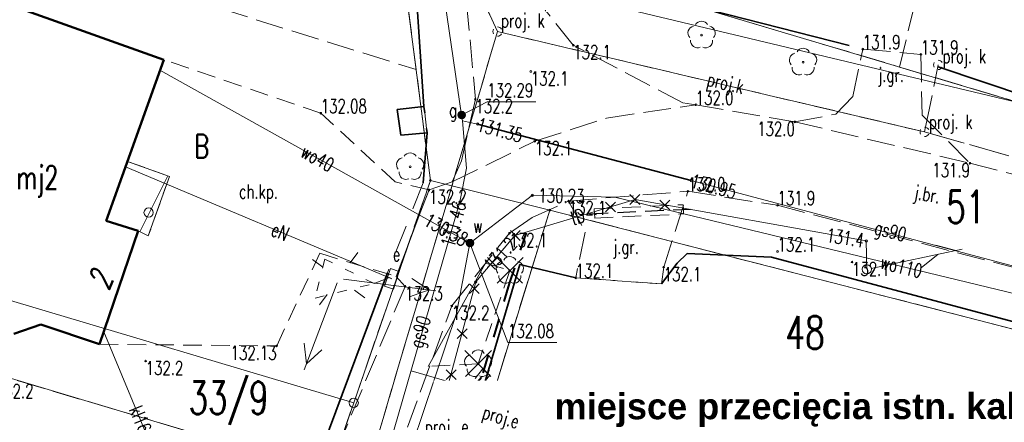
# Model space of a CAD drawing. Header units: metres. Extents: x 7471162 to 7473271, y 5962027 to 5964034.
# Tile 14 of 75: x 7471293 to 7471346, y 5963966 to 5963988. Entities that reach past the tile are written whole.
import ezdxf
from ezdxf.enums import TextEntityAlignment as Align

# ---------------------------------------------------------------- set-up
doc = ezdxf.new("R2010")
doc.units = ezdxf.units.M
doc.header["$MEASUREMENT"] = 0
for name, pattern in [('2', [1.5, 1, -0.5]), ('2_1', [0]), ('2_14', [1, -1]), ('2_KTCR02', [1.5, 1, -0.5]), ('2_KTJZ01', [2, 1.5, -0.5]), ('2_KTOK02', [2.5, 1.5, -1]), ('2_KTOK04', [2.5, 1.5, -1]), ('2_KTOK05_01', [7.5, 7.5]), ('2_PTTL', [1.5, 1, -0.5]), ('3_1', [0]), ('3_EGBB01', [0]), ('3_EGBS10', [0]), ('3_EGBS10G', [0]), ('4_1', [0]), ('4_SUOP03_04', [0]), ('4_SUOP03_14', [0]), ('4_SUPB_P_01', [2.5, 2, -0.5]), ('4_SUPE04', [2, 1, -1]), ('4_SUPE_01', [0]), ('4_SUPE_P_01', [2.5, 2, -0.5]), ('4_SUPG_01', [0]), ('4_SUPG_P_01', [2.5, 2, -0.5]), ('4_SUPK_01', [0]), ('4_SUPK_P_01', [2.5, 2, -0.5]), ('4_SUPT_01', [0]), ('4_SUPW_01', [0]), ('4_SUSM06', [1.25, 0.5, -0.75]), ('4_SUUS_P_13', [0.8, 0.4, -0.4]), ('GDE', [0]), ('GUK', [2, 1.5, -0.5]), ('UXE', [1.5, 1, -0.5])]:
    doc.linetypes.add(name, pattern=pattern)
doc.layers.get('0').update_dxf_attribs({"color": 250, "linetype": 'CONTINUOUS', "lineweight": 100})
for name, color, linetype, lineweight in [('01_wycinka', 1, 'CONTINUOUS', 25), ('a_rura osłonowa', 5, '2', 18), ('Dzialki', 7, 'GDE', 18), ('EADTD_T_0_a', 214, 'CONTINUOUS', 25), ('EGBB_E_T_0', 7, 'CONTINUOUS', 25), ('EGBB_L_0', 34, '3_EGBB01', 50), ('EGBE_L_3', 7, '3_EGBS10', 18), ('EGBE_T_0', 7, 'CONTINUOUS', 18), ('Kontury', 90, 'GUK', 18), ('KTCR_E_T_1', 7, 'CONTINUOUS', 15), ('KTCR_L_1', 7, '2_KTCR02', 18), ('KTJZ_E_T_0', 7, 'CONTINUOUS', 15), ('KTJZ_L_0', 7, '2_KTJZ01', 18), ('KTOK_L_1', 7, '2_1', 18), ('KTOK_L_3', 7, '2_1', 18), ('KTOK_L_4', 7, '2_KTOK05_01', 35), ('Numery_dzialek', 7, 'CONTINUOUS', 18), ('Numery_konturow', 90, 'CONTINUOUS', 13), ('OBOP_T_1', 3, 'CONTINUOUS', 18), ('projek t', 30, 'UXE', 30), ('PTTL_L_4', 7, '2_PTTL', 18), ('Punkty', 7, 'CONTINUOUS', 18), ('RTPW_T_0', 7, 'CONTINUOUS', 15), ('RTPW_T_1', 7, 'CONTINUOUS', 15), ('SUOG_L_0', 52, '4_SUOP03_14', 35), ('SUPE_E_T_3', 1, 'CONTINUOUS', 15), ('SUPE_L_3', 1, '4_SUPE_01', 18), ('SUPG_E_T_2', 7, 'CONTINUOUS', 15), ('SUPG_L_2', 52, '4_SUPG_01', 18), ('SUPK_E_T_1', 34, 'CONTINUOUS', 15), ('SUPK_L_0', 34, '4_SUPK_01', 18), ('SUPK_L_1', 34, '4_SUPK_01', 18), ('SUPP_E_T_2', 1, 'CONTINUOUS', 15), ('SUPP_E_T_3', 52, 'CONTINUOUS', 15), ('SUPP_E_T_4', 34, 'CONTINUOUS', 15), ('SUPP_L_2', 1, '4_SUPE_P_01', 18), ('SUPP_L_3', 52, '4_SUPG_P_01', 18), ('SUPP_L_4', 34, '4_SUPK_P_01', 18), ('SUPS_E_T_2', 1, 'CONTINUOUS', 18), ('SUPS_E_T_4', 34, 'CONTINUOUS', 18), ('SUPS_L_2', 1, '4_SUUS_P_13', 18), ('SUPS_T_4', 34, 'CONTINUOUS', 18), ('SUPT_E_T_0', 30, 'CONTINUOUS', 15), ('SUPT_L_0', 30, '4_SUPT_01', 18), ('SUPW_E_T_0', 5, 'CONTINUOUS', 15), ('SUPW_L_0', 5, '4_SUPW_01', 18), ('SUSM_L_5', 7, '4_SUSM06', 18), ('SUSM_T_0', 7, 'CONTINUOUS', 18), ('SUSM_T_3', 7, 'CONTINUOUS', 18), ('SUTG_T_0', 52, 'CONTINUOUS', 18), ('SUTT_T_0', 30, 'CONTINUOUS', 18), ('SUTW_T_0', 5, 'CONTINUOUS', 18), ('SUUE_E_T_2', 7, 'CONTINUOUS', 15), ('SUUE_T_3', 7, 'CONTINUOUS', 18), ('SUUG_E_T_4', 7, 'CONTINUOUS', 15), ('SUUG_T_5', 7, 'CONTINUOUS', 18), ('SUUW_E_T_5', 7, 'CONTINUOUS', 15), ('SUUW_T_7', 7, 'CONTINUOUS', 18)]:
    doc.layers.add(name, color=color, linetype=linetype, lineweight=lineweight)
doc.layers.add('1300309-opisy', color=7, linetype='CONTINUOUS')
doc.layers.add('do likw', color=1, linetype='CONTINUOUS')
doc.styles.add('Siecioprojekt', font='ariali.ttf', dxfattribs={"height": 2.5})
doc.styles.get("Standard").update_dxf_attribs({"font": 'Simplex.SHX', "width": 0.75})

# ---------------------------------------------------------------- blocks, each defined once
blk = doc.blocks.new('GRO')
at = {"linetype": 'Continuous'}
blk.add_circle((0, 0), 0.045, dxfattribs=at)
blk = doc.blocks.new('GRT')
at = {"linetype": 'Continuous'}
blk.add_circle((0, 0), 0.25, dxfattribs=at)
blk = doc.blocks.new('2_OBOP02_01')
at = {"linetype": 'Continuous'}
blk.add_circle((0, 0), 0.045, dxfattribs=at)
for centre, start, end in [((0, 0.375), 30.1401, 149.8599), ((-0.357, 0.116), 102.1445, 221.86), ((0.357, 0.116), 318.14, 77.8555), ((-0.22, -0.303), 174.1482, 293.8542), ((0.22, -0.303), 246.1458, 5.8518)]:
    blk.add_arc(centre, 0.375, start, end, dxfattribs=at)
blk = doc.blocks.new('2_RTPW01')
at = {"linetype": 'Continuous'}
blk.add_circle((0, 0), 0.045, dxfattribs=at)
blk = doc.blocks.new('2_RTPW02')
at = {"linetype": 'Continuous'}
blk.add_circle((0, 0), 0.045, dxfattribs=at)
blk = doc.blocks.new('3_EGBP12_01')
at = {"linetype": 'Continuous'}
blk.add_circle((0, 0), 0.25, dxfattribs=at)
blk = doc.blocks.new('4_SUUS_P_05')
at = {"linetype": 'Continuous'}
for start, end in [(149.4064, 210.4809), (30.0857, 90.1805), (269.3333, 330.3412)]:
    blk.add_arc((0, 0), 0.25, start, end, dxfattribs=at)
blk = doc.blocks.new('4_SUSM01_01')
at = {"linetype": 'Continuous'}
for p, q in [((-0.742, 0.742), (-1.237, 1.237)), ((0.742, 0.742), (1.237, 1.237)), ((-0.742, -0.742), (-1.237, -1.237)), ((0.742, -0.742), (1.237, -1.237))]:
    blk.add_line(p, q, dxfattribs=at)
blk = doc.blocks.new('4_SUSM04_01')
at = {"linetype": 'Continuous'}
blk.add_circle((0, 0), 0.25, dxfattribs=at)
blk = doc.blocks.new('4_SUPS01_04')
at = {"linetype": 'Continuous'}
blk.add_circle((0, 0), 0.0625, dxfattribs=at)
blk = doc.blocks.new('4_SUPS01_05')
at = {"linetype": 'Continuous'}
blk.add_circle((0, 0), 0.0625, dxfattribs=at)
blk = doc.blocks.new('4_SUPS01_08')
at = {"linetype": 'Continuous'}
blk.add_circle((0, 0), 0.0625, dxfattribs=at)
blk = doc.blocks.new('4_SUUS18_01')
at = {"linetype": 'Continuous'}
for p, q in [((0.5, 0.25), (-0.5, 0.25)), ((-0.5, 0.25), (-0.5, -0.25)), ((0.5, -0.25), (0.5, 0.25)), ((-0.5, -0.25), (0.5, -0.25))]:
    blk.add_line(p, q, dxfattribs=at)
blk = doc.blocks.new('4_SUUS25')
at = {"linetype": 'Continuous'}
for radius in [0.2, 0.175, 0.15, 0.125, 0.1, 0.075, 0.05, 0.025, 0.00715]:
    blk.add_circle((0, 0), radius, dxfattribs=at)

msp = doc.modelspace()

# ---------------------------------------------------------------- linework, layer by layer
at = {"layer": '01_wycinka', "color": 1, "lineweight": 20}
for points in [[(7471320.124, 5963973.416), (7471318.727, 5963974.813)], [(7471318.768, 5963973.408), (7471320.16, 5963974.8)], [(7471318.424, 5963968.406), (7471317.027, 5963969.803)], [(7471317.068, 5963968.398), (7471318.46, 5963969.79)]]:
    msp.add_lwpolyline(points, dxfattribs=at)
at = {"layer": 'a_rura osłonowa'}
for p, q in [((7471323.988, 5963977.406), (7471328.767, 5963977.631)), ((7471328.767, 5963977.631), (7471328.779, 5963977.381)), ((7471323.988, 5963977.406), (7471324, 5963977.156)), ((7471324.012, 5963976.907), (7471324, 5963977.156)), ((7471324.012, 5963976.907), (7471328.791, 5963977.132)), ((7471328.791, 5963977.132), (7471328.779, 5963977.381)), ((7471316.654, 5963967.115), (7471317.979, 5963968.786)), ((7471317.979, 5963968.786), (7471318.175, 5963968.63)), ((7471318.371, 5963968.475), (7471318.175, 5963968.63)), ((7471317.045, 5963966.804), (7471318.371, 5963968.475)), ((7471316.654, 5963967.115), (7471316.85, 5963966.96)), ((7471317.045, 5963966.804), (7471316.85, 5963966.96))]:
    msp.add_line(p, q, dxfattribs=at)
at = {"layer": 'do likw', "lineweight": 30}
for points in [[(7471325.906, 5963977.643), (7471326.436, 5963978.173), (7471326.171, 5963977.908), (7471326.436, 5963977.643), (7471325.906, 5963978.173)], [(7471324.599, 5963977.244), (7471325.129, 5963977.774), (7471324.864, 5963977.509), (7471325.129, 5963977.244), (7471324.599, 5963977.774)], [(7471327.52, 5963977.35), (7471328.051, 5963977.88), (7471327.785, 5963977.615), (7471328.051, 5963977.35), (7471327.52, 5963977.88)], [(7471319.482, 5963975.707), (7471320.012, 5963976.237), (7471319.747, 5963975.972), (7471320.012, 5963975.707), (7471319.482, 5963976.237)], [(7471318.252, 5963974.262), (7471318.782, 5963974.792), (7471318.517, 5963974.527), (7471318.782, 5963974.262), (7471318.252, 5963974.792)], [(7471317.28, 5963972.853), (7471317.81, 5963973.383), (7471317.545, 5963973.118), (7471317.81, 5963972.853), (7471317.28, 5963973.383)], [(7471316.624, 5963970.433), (7471317.154, 5963970.964), (7471316.889, 5963970.699), (7471317.154, 5963970.433), (7471316.624, 5963970.964)], [(7471316.038, 5963968.23), (7471316.568, 5963968.76), (7471316.303, 5963968.495), (7471316.568, 5963968.23), (7471316.038, 5963968.76)], [(7471315.535, 5963966.428), (7471316.065, 5963966.958), (7471315.8, 5963966.693), (7471316.065, 5963966.428), (7471315.535, 5963966.958)]]:
    msp.add_lwpolyline(points, dxfattribs=at)
at = {"layer": 'Dzialki'}
for p, q in [((7471315.18, 5963978.94), (7471313.64, 5963990.96)), ((7471322.83, 5963990.27), (7471357.66, 5963979.88)), ((7471311.06, 5963966.98), (7471315.18, 5963978.94)), ((7471321.6, 5963977.34), (7471315.18, 5963978.94)), ((7471321.6, 5963977.34), (7471303.9, 5963919.93)), ((7471365.93, 5963965.95), (7471321.6, 5963977.34)), ((7471285.329, 5963974.652), (7471311.06, 5963966.98)), ((7471309.75, 5963963.19), (7471283.913, 5963970.891)), ((7471309.75, 5963963.19), (7471311.06, 5963966.98))]:
    msp.add_line(p, q, dxfattribs=at)
at = {"layer": 'EGBB_L_0', "linetype": '3_EGBB01'}
for p, q in [((7471300.85, 5963985.42), (7471292.48, 5963988.41)), ((7471297.76, 5963976.76), (7471300.85, 5963985.42)), ((7471299.48, 5963976.22), (7471297.76, 5963976.76)), ((7471297.4, 5963970.13), (7471299.48, 5963976.22)), ((7471292.8, 5963970.69), (7471294.24, 5963971.2)), ((7471294.24, 5963971.2), (7471297.4, 5963970.13))]:
    msp.add_line(p, q, dxfattribs=at)
at = {"layer": 'EGBE_L_3', "linetype": '3_EGBS10'}
for p, q in [((7471298.902, 5963979.96), (7471297.76, 5963976.76)), ((7471301.16, 5963979.15), (7471298.902, 5963979.96)), ((7471300.02, 5963975.95), (7471301.16, 5963979.15)), ((7471297.76, 5963976.76), (7471299.48, 5963976.22))]:
    msp.add_line(p, q, dxfattribs=at)
at = {"layer": 'EGBE_L_3', "linetype": '3_1'}
for p, q in [((7471299.573, 5963976.174), (7471301.076, 5963979.18)), ((7471300.02, 5963975.95), (7471300.02, 5963975.95))]:
    msp.add_line(p, q, dxfattribs=at)
at = {"layer": 'EGBE_L_3', "linetype": '3_EGBS10G'}
msp.add_line((7471300.02, 5963975.95), (7471299.48, 5963976.22), dxfattribs=at)
at = {"layer": 'Kontury'}
for p, q in [((7471340.39, 5963985.03), (7471344.8, 5964003.09)), ((7471292.459, 5963991.747), (7471314.42, 5963984.89)), ((7471314.42, 5963984.89), (7471313.64, 5963990.96)), ((7471322.83, 5963990.27), (7471340.39, 5963985.03)), ((7471340.39, 5963985.03), (7471357.66, 5963979.88)), ((7471315.18, 5963978.94), (7471314.42, 5963984.89)), ((7471311.06, 5963966.98), (7471315.18, 5963978.94)), ((7471321.6, 5963977.34), (7471303.9, 5963919.93)), ((7471365.93, 5963965.95), (7471321.6, 5963977.34)), ((7471309.75, 5963963.19), (7471283.913, 5963970.891)), ((7471309.75, 5963963.19), (7471311.06, 5963966.98))]:
    msp.add_line(p, q, dxfattribs=at)
at = {"layer": 'KTCR_L_1', "linetype": '2_KTCR02'}
for p, q in [((7471300.85, 5963985.42), (7471298.902, 5963979.96)), ((7471309.293, 5963982.551), (7471300.85, 5963985.42)), ((7471313.288, 5963978.862), (7471309.293, 5963982.551)), ((7471298.902, 5963979.96), (7471301.16, 5963979.15)), ((7471301.16, 5963979.15), (7471300.02, 5963975.95)), ((7471315.11, 5963978.43), (7471313.288, 5963978.862)), ((7471313.34, 5963973.78), (7471315.11, 5963978.43)), ((7471299.48, 5963976.22), (7471297.4, 5963970.13)), ((7471300.02, 5963975.95), (7471299.48, 5963976.22)), ((7471306.921, 5963970.045), (7471309.238, 5963975.02)), ((7471309.238, 5963975.02), (7471313.34, 5963973.78)), ((7471297.4, 5963970.13), (7471306.921, 5963970.045))]:
    msp.add_line(p, q, dxfattribs=at)
at = {"layer": 'KTJZ_L_0', "linetype": '2_KTJZ01'}
for p, q in [((7471322.86, 5963986.2), (7471320.35, 5963989.36)), ((7471317.13, 5963988.48), (7471317.6, 5963983.3)), ((7471328.751, 5963983.098), (7471322.86, 5963986.2)), ((7471337.89, 5963983.44), (7471338.42, 5963985.99)), ((7471338.42, 5963985.99), (7471341.54, 5963985.71)), ((7471341.54, 5963985.71), (7471341.61, 5963982.44)), ((7471336.97, 5963982.5), (7471337.89, 5963983.44)), ((7471317.6, 5963983.3), (7471316.85, 5963979.98)), ((7471324.65, 5963982.29), (7471329.44, 5963983)), ((7471329.44, 5963983), (7471328.751, 5963983.098)), ((7471329.44, 5963983), (7471334.77, 5963982.08)), ((7471320.79, 5963981.04), (7471324.65, 5963982.29)), ((7471334.77, 5963982.08), (7471336.97, 5963982.5)), ((7471341.61, 5963982.44), (7471344.18, 5963979.86)), ((7471334.77, 5963982.08), (7471344.18, 5963979.86)), ((7471316.36, 5963978.86), (7471320.79, 5963981.04)), ((7471316.85, 5963979.98), (7471316.36, 5963978.86)), ((7471344.18, 5963979.86), (7471354.33, 5963977.29)), ((7471316.36, 5963978.86), (7471315.11, 5963978.43)), ((7471313.34, 5963973.78), (7471315.11, 5963978.43)), ((7471322.61, 5963977.83), (7471329.02, 5963978.35)), ((7471327.72, 5963974.28), (7471329.02, 5963978.35)), ((7471329.02, 5963978.35), (7471333.84, 5963977.6)), ((7471320.65, 5963976.94), (7471322.61, 5963977.83)), ((7471322.61, 5963977.83), (7471323.5, 5963976.16)), ((7471333.84, 5963977.6), (7471352.92, 5963972.57)), ((7471319.43, 5963976.1), (7471320.65, 5963976.94)), ((7471316.33, 5963972.19), (7471319.43, 5963976.1)), ((7471323.5, 5963976.16), (7471322.99, 5963973.7)), ((7471327.6, 5963973.38), (7471327.72, 5963974.28)), ((7471313.34, 5963973.78), (7471313.82, 5963973.24)), ((7471322.99, 5963973.7), (7471327.6, 5963973.38)), ((7471313.82, 5963973.24), (7471309.52, 5963962.93)), ((7471312.58, 5963961.92), (7471316.33, 5963972.19))]:
    msp.add_line(p, q, dxfattribs=at)
at = {"layer": 'KTOK_L_1', "linetype": '2_KTOK02'}
for p, q in [((7471314.8, 5963978.81), (7471312.88, 5963973.97)), ((7471327.6, 5963973.38), (7471322.99, 5963973.7))]:
    msp.add_line(p, q, dxfattribs=at)
at = {"layer": 'KTOK_L_3', "linetype": '2_KTOK04'}
msp.add_line((7471314.88, 5963982.56), (7471314.97, 5963981.73), dxfattribs=at)
at = {"layer": 'KTOK_L_4', "linetype": '2_KTOK05_01'}
for p, q in [((7471314.83, 5963982.9), (7471314.31, 5963990.62)), ((7471337.68, 5963986.18), (7471323.102, 5963989.919)), ((7471357.391, 5963980.039), (7471342.47, 5963985.04)), ((7471313.4, 5963982.75), (7471314.83, 5963982.9)), ((7471314.83, 5963982.9), (7471314.88, 5963982.56)), ((7471313.6, 5963981.36), (7471313.4, 5963982.75)), ((7471315.01, 5963981.5), (7471313.6, 5963981.36)), ((7471314.8, 5963978.81), (7471315.01, 5963981.5)), ((7471315.01, 5963981.5), (7471314.97, 5963981.73)), ((7471328.98, 5963975.01), (7471328.45, 5963974.49)), ((7471333.52, 5963974.81), (7471328.98, 5963975.01)), ((7471319.99, 5963974.42), (7471298.73, 5963903.01)), ((7471322.99, 5963973.7), (7471319.99, 5963974.42)), ((7471328.45, 5963974.49), (7471327.6, 5963973.38)), ((7471333.52, 5963974.81), (7471355.46, 5963968.96)), ((7471302.96, 5963947.36), (7471312.88, 5963973.97))]:
    msp.add_line(p, q, dxfattribs=at)
at = {"layer": 'projek t', "linetype": '2'}
msp.add_lwpolyline([(7471323.732, 5963977.147), (7471329.162, 5963977.398)], dxfattribs=at)
at = {"layer": 'PTTL_L_4', "linetype": '2_14'}
msp.add_line((7471315.06, 5963968.94), (7471318.15, 5963974.49), dxfattribs=at)
at = {"layer": 'PTTL_L_4', "linetype": '2_PTTL'}
for p, q in [((7471318.15, 5963974.49), (7471319.45, 5963974.09)), ((7471319.45, 5963974.09), (7471317.75, 5963969.08)), ((7471317.75, 5963969.08), (7471315.06, 5963968.94))]:
    msp.add_line(p, q, dxfattribs=at)
at = {"layer": 'SUOG_L_0', "linetype": '4_SUOP03_04'}
msp.add_line((7471329.2, 5963978.93), (7471317.72, 5963981.96), dxfattribs=at)
at = {"layer": 'SUOG_L_0', "linetype": '4_1'}
msp.add_line((7471329.2, 5963978.93), (7471317.72, 5963981.96), dxfattribs=at)
at = {"layer": 'SUPE_L_3', "linetype": '4_SUPE_01'}
for p, q in [((7471313.117, 5963973.651), (7471298.8, 5963979.675)), ((7471310.167, 5963973.426), (7471308.392, 5963968.752)), ((7471315.466, 5963973.011), (7471310.504, 5963973.629)), ((7471312.165, 5963973.4), (7471312.983, 5963973.713)), ((7471312.165, 5963973.4), (7471312.983, 5963973.713)), ((7471312.983, 5963973.713), (7471313.117, 5963973.651)), ((7471312.983, 5963973.713), (7471313.117, 5963973.651)), ((7471315.118, 5963973.055), (7471314.188, 5963973.674)), ((7471315.118, 5963973.055), (7471314.064, 5963972.682)), ((7471308.404, 5963970.191), (7471308.516, 5963969.079)), ((7471309.339, 5963969.836), (7471308.516, 5963969.079))]:
    msp.add_line(p, q, dxfattribs=at)
at = {"layer": 'SUPE_L_3', "color": 252, "linetype": '4_SUPE04', "lineweight": 40}
msp.add_lwpolyline([(7471320.331, 5963976.128), (7471319.419, 5963973.394), (7471317.931, 5963968.353), (7471317.038, 5963967.296), (7471315.977, 5963964.314), (7471315.854, 5963963.331), (7471309.895, 5963943.317), (7471308.847, 5963942.82)], dxfattribs=at)
at = {"layer": 'SUPG_L_2', "linetype": '4_SUPG_01'}
for p, q in [((7471316.86, 5963982.45), (7471315.98, 5963988.44)), ((7471316.91, 5963982.13), (7471316.86, 5963982.45)), ((7471317.72, 5963981.96), (7471316.91, 5963982.13)), ((7471316.91, 5963982.13), (7471317.13, 5963979.59)), ((7471329.2, 5963978.93), (7471317.72, 5963981.96)), ((7471317.13, 5963979.59), (7471316.77, 5963977.78)), ((7471353.4, 5963972.51), (7471329.2, 5963978.93)), ((7471316.77, 5963977.78), (7471312.21, 5963962.02))]:
    msp.add_line(p, q, dxfattribs=at)
at = {"layer": 'SUPG_L_2', "linetype": '4_1'}
for p, q in [((7471316.86, 5963982.45), (7471315.98, 5963988.44)), ((7471316.91, 5963982.13), (7471316.86, 5963982.45)), ((7471317.72, 5963981.96), (7471316.91, 5963982.13)), ((7471316.91, 5963982.13), (7471317.13, 5963979.59)), ((7471329.2, 5963978.93), (7471317.72, 5963981.96)), ((7471317.13, 5963979.59), (7471316.77, 5963977.78)), ((7471353.4, 5963972.51), (7471329.2, 5963978.93)), ((7471316.77, 5963977.78), (7471312.21, 5963962.02))]:
    msp.add_line(p, q, dxfattribs=at)
at = {"layer": 'SUPK_L_0', "linetype": '4_SUPK_01'}
msp.add_line((7471325.519, 5963988.186), (7471355.194, 5963981.109), dxfattribs=at)
at = {"layer": 'SUPK_L_0', "linetype": '4_1'}
msp.add_line((7471325.519, 5963988.186), (7471355.194, 5963981.109), dxfattribs=at)
at = {"layer": 'SUPK_L_1', "linetype": '4_SUPK_01'}
msp.add_line((7471302.55, 5963959.04), (7471297.626, 5963970.792), dxfattribs=at)
at = {"layer": 'SUPK_L_1', "linetype": '4_1'}
msp.add_line((7471297.626, 5963970.792), (7471302.55, 5963959.04), dxfattribs=at)
at = {"layer": 'SUPP_L_2', "linetype": '4_SUPE_P_01'}
for p, q in [((7471317.468, 5963966.562), (7471317.636, 5963966.513)), ((7471317.636, 5963966.513), (7471319.245, 5963966.042))]:
    msp.add_line(p, q, dxfattribs=at)
at = {"layer": 'SUPP_L_3', "linetype": '4_SUPB_P_01'}
for p, q in [((7471314.144, 5963968.704), (7471320.852, 5963966.763)), ((7471321.692, 5963968.129), (7471320.547, 5963964.417)), ((7471319.891, 5963963.646), (7471320.852, 5963966.763))]:
    msp.add_line(p, q, dxfattribs=at)
at = {"layer": 'SUPP_L_4', "linetype": '4_SUPK_P_01'}
for p, q in [((7471318.79, 5963986.939), (7471309.137, 5964007.833)), ((7471318.79, 5963986.939), (7471308.722, 5963952.899)), ((7471341.745, 5963981.541), (7471318.79, 5963986.939)), ((7471341.745, 5963981.541), (7471342.472, 5963985.142)), ((7471353.479, 5963978.209), (7471341.745, 5963981.541))]:
    msp.add_line(p, q, dxfattribs=at)
at = {"layer": 'SUPP_L_4', "linetype": '4_SUPB_P_01'}
for p, q in [((7471309.137, 5964007.833), (7471318.79, 5963986.939)), ((7471308.722, 5963952.899), (7471318.79, 5963986.939)), ((7471318.79, 5963986.939), (7471341.745, 5963981.541)), ((7471341.745, 5963981.541), (7471342.472, 5963985.142)), ((7471341.745, 5963981.541), (7471353.479, 5963978.209))]:
    msp.add_line(p, q, dxfattribs=at)
at = {"layer": 'SUPS_L_2', "linetype": '4_SUUS_P_13'}
for p, q in [((7471317.384, 5963966.899), (7471317.216, 5963966.324)), ((7471317.72, 5963966.801), (7471317.384, 5963966.899)), ((7471317.552, 5963966.225), (7471317.72, 5963966.801)), ((7471317.216, 5963966.324), (7471317.552, 5963966.225))]:
    msp.add_line(p, q, dxfattribs=at)
at = {"layer": 'SUPT_L_0', "linetype": '4_SUPT_01'}
for p, q in [((7471319.72, 5963975.981), (7471326.19, 5963977.908)), ((7471326.19, 5963977.908), (7471338.602, 5963975.682)), ((7471317.621, 5963973.479), (7471319.72, 5963975.981)), ((7471338.602, 5963975.682), (7471338.631, 5963974.158)), ((7471342.345, 5963975.449), (7471343.426, 5963975.165)), ((7471338.875, 5963974.209), (7471343.769, 5963975.237)), ((7471341.572, 5963974.265), (7471342.447, 5963974.96)), ((7471314.685, 5963962.561), (7471317.621, 5963973.479))]:
    msp.add_line(p, q, dxfattribs=at)
at = {"layer": 'SUPW_L_0', "linetype": '4_SUPW_01'}
for p, q in [((7471300.648, 5963984.855), (7471317.31, 5963975.57)), ((7471320.664, 5963978.14), (7471317.31, 5963975.57)), ((7471325.094, 5963978.03), (7471320.664, 5963978.14)), ((7471354.781, 5963970.86), (7471325.094, 5963978.03)), ((7471317.31, 5963975.57), (7471316.584, 5963971.79)), ((7471316.584, 5963971.79), (7471313.235, 5963961.831))]:
    msp.add_line(p, q, dxfattribs=at)
at = {"layer": 'SUPW_L_0', "linetype": '4_1'}
for p, q in [((7471300.648, 5963984.855), (7471317.31, 5963975.57)), ((7471317.31, 5963975.57), (7471320.664, 5963978.14)), ((7471320.664, 5963978.14), (7471325.094, 5963978.03)), ((7471325.094, 5963978.03), (7471354.781, 5963970.86)), ((7471316.584, 5963971.79), (7471317.31, 5963975.57)), ((7471313.235, 5963961.831), (7471316.584, 5963971.79))]:
    msp.add_line(p, q, dxfattribs=at)
at = {"layer": 'SUSM_L_5', "linetype": '4_SUSM06'}
for p, q in [((7471309.515, 5963974.7), (7471308.985, 5963972.61)), ((7471312.165, 5963973.4), (7471309.515, 5963974.7)), ((7471308.985, 5963972.61), (7471312.165, 5963973.4))]:
    msp.add_line(p, q, dxfattribs=at)
at = {"layer": 'SUTG_T_0', "linetype": 'Continuous'}
for p, q in [((7471316.86, 5963982.45), (7471318.237, 5963983.153)), ((7471318.237, 5963983.153), (7471320.843, 5963983.153))]:
    msp.add_line(p, q, dxfattribs=at)
at = {"layer": 'SUTW_T_0', "linetype": 'Continuous'}
for p, q in [((7471317.31, 5963975.57), (7471319.35, 5963970.218)), ((7471319.35, 5963970.218), (7471321.983, 5963970.218))]:
    msp.add_line(p, q, dxfattribs=at)

# ---------------------------------------------------------------- block references
at = {"layer": 'EGBE_T_0'}
msp.add_blockref('3_EGBP12_01', (7471300.04, 5963977.21), dxfattribs=at)
at = {"layer": 'OBOP_T_1'}
for p in [(7471329.755, 5963986.744), (7471335.212, 5963985.289), (7471314.095, 5963979.669), (7471319.45, 5963974.09), (7471317.75, 5963969.08)]:
    msp.add_blockref('2_OBOP02_01', p, dxfattribs=at)
at = {"layer": 'Punkty'}
for name, p in [('GRO', (7471315.18, 5963978.94)), ('GRO', (7471321.6, 5963977.34)), ('GRT', (7471311.06, 5963966.98))]:
    msp.add_blockref(name, p, dxfattribs=at)
at = {"layer": 'RTPW_T_0'}
for p in [(7471322.86, 5963986.2), (7471338.42, 5963985.99), (7471341.54, 5963985.71), (7471320.58, 5963984.79), (7471317.6, 5963983.3), (7471329.44, 5963983), (7471334.77, 5963982.08), (7471320.79, 5963981.04), (7471344.18, 5963979.86), (7471315.11, 5963978.43), (7471329.02, 5963978.35), (7471322.61, 5963977.83), (7471333.84, 5963977.6), (7471319.43, 5963976.1), (7471333.84, 5963975.12), (7471337.84, 5963974.55), (7471327.72, 5963974.28), (7471313.82, 5963973.24), (7471322.99, 5963973.7), (7471316.33, 5963972.19), (7471299.88, 5963969.23)]:
    msp.add_blockref('2_RTPW01', p, dxfattribs=at)
at = {"layer": 'RTPW_T_1'}
for p in [(7471309.29, 5963982.55), (7471306.92, 5963970.04)]:
    msp.add_blockref('2_RTPW02', p, dxfattribs=at)
at = {"layer": 'SUPS_T_4'}
for p in [(7471318.79, 5963986.939), (7471342.472, 5963985.142), (7471341.745, 5963981.541)]:
    msp.add_blockref('4_SUUS_P_05', p, dxfattribs=at)
at = {"layer": 'SUSM_T_0', "rotation": 8.746156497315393}
msp.add_blockref('4_SUSM01_01', (7471310.256, 5963973.659), dxfattribs=at)
at = {"layer": 'SUSM_T_3'}
msp.add_blockref('4_SUSM04_01', (7471338.631, 5963974.158), dxfattribs=at)
at = {"layer": 'SUTG_T_0'}
for p in [(7471316.86, 5963982.45), (7471317.72, 5963981.96), (7471329.2, 5963978.93), (7471316.77, 5963977.78)]:
    msp.add_blockref('4_SUPS01_04', p, dxfattribs=at)
at = {"layer": 'SUTT_T_0'}
for p in [(7471338.602, 5963975.682), (7471317.621, 5963973.479)]:
    msp.add_blockref('4_SUPS01_05', p, dxfattribs=at)
at = {"layer": 'SUTW_T_0'}
for name, p in [('4_SUPS01_05', (7471320.664, 5963978.14)), ('4_SUPS01_08', (7471317.107, 5963975.683)), ('4_SUPS01_08', (7471317.31, 5963975.57))]:
    msp.add_blockref(name, p, dxfattribs=at)
at = {"layer": 'SUUE_T_3', "rotation": 71.61796584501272}
msp.add_blockref('4_SUUS18_01', (7471313.117, 5963973.651), dxfattribs=at)
at = {"layer": 'SUUG_T_5'}
msp.add_blockref('4_SUUS25', (7471316.86, 5963982.45), dxfattribs=at)
at = {"layer": 'SUUW_T_7'}
msp.add_blockref('4_SUUS25', (7471317.31, 5963975.57), dxfattribs=at)

# ---------------------------------------------------------------- texts
at = {"layer": 'EADTD_T_0_a', "oblique": 15, "width": 0.7}
msp.add_text('2', height=1.25, rotation=68.8187, dxfattribs=at).set_placement((7471297.886, 5963972.97))
at = {"layer": 'EGBB_E_T_0', "width": 0.7}
msp.add_text('mj2', height=1.25, dxfattribs=at).set_placement((7471294.063, 5963978.917), align=Align.MIDDLE)
at = {"layer": 'KTCR_E_T_1', "width": 0.7}
msp.add_text('ch.kp.', height=0.75, dxfattribs=at).set_placement((7471305.94, 5963978.209), align=Align.MIDDLE)
at = {"layer": 'KTJZ_E_T_0', "width": 0.7}
for s, rotation, p in [('j.gr.', 0.23, (7471339.934, 5963984.502)), ('j.br.', 349.9393, (7471341.868, 5963978.088))]:
    msp.add_text(s, height=0.75, rotation=rotation, dxfattribs=at).set_placement(p, align=Align.MIDDLE)
msp.add_text('j.gr.', height=0.75, dxfattribs=at).set_placement((7471325.692, 5963975.258), align=Align.MIDDLE)
at = {"layer": 'Numery_dzialek', "lineweight": 30, "width": 0.7}
msp.add_text('51', height=1.75, dxfattribs=at).set_placement((7471342.908, 5963978.393), align=Align.TOP_LEFT)
at = {"layer": 'Numery_dzialek', "width": 0.7}
for s, p in [('48', (7471334.269, 5963971.638)), ('33/9', (7471302.18, 5963968.13))]:
    msp.add_text(s, height=1.75, dxfattribs=at).set_placement(p, align=Align.TOP_LEFT)
at = {"layer": 'Numery_konturow', "width": 0.7}
msp.add_text('B', height=1.25, dxfattribs=at).set_placement((7471302.503, 5963981.397), align=Align.TOP_LEFT)
at = {"layer": 'RTPW_T_0', "width": 0.7}
for s, p in [('131.9', (7471338.42, 5963985.99)), ('131.9', (7471341.54, 5963985.71)), ('132.0', (7471329.44, 5963983)), ('132.0', (7471329.02, 5963978.35)), ('131.9', (7471333.84, 5963977.6)), ('132.1', (7471333.84, 5963975.12)), ('132.1', (7471322.99, 5963973.7))]:
    msp.add_text(s, height=0.75, dxfattribs=at).set_placement(p)
for s, p in [('132.1', (7471322.86, 5963986.2)), ('132.1', (7471320.58, 5963984.79)), ('132.2', (7471317.6, 5963983.3)), ('132.1', (7471320.79, 5963981.04)), ('132.2', (7471315.11, 5963978.43)), ('132.1', (7471322.61, 5963977.83)), ('132.1', (7471319.43, 5963976.1)), ('132.1', (7471337.84, 5963974.55)), ('132.1', (7471327.72, 5963974.28)), ('132.3', (7471313.82, 5963973.24)), ('132.2', (7471316.33, 5963972.19)), ('132.2', (7471299.88, 5963969.23)), ('132.2', (7471291.83, 5963967.98))]:
    msp.add_text(s, height=0.75, dxfattribs=at).set_placement(p, align=Align.TOP_LEFT)
for s, p in [('132.0', (7471334.77, 5963982.08)), ('131.9', (7471344.18, 5963979.86))]:
    msp.add_text(s, height=0.75, dxfattribs=at).set_placement(p, align=Align.TOP_RIGHT)
at = {"layer": 'RTPW_T_1', "width": 0.7}
msp.add_text('132.08', height=0.75, dxfattribs=at).set_placement((7471309.29, 5963982.55))
msp.add_text('132.13', height=0.75, dxfattribs=at).set_placement((7471306.92, 5963970.04), align=Align.TOP_RIGHT)
at = {"layer": 'SUPE_E_T_3', "width": 0.7}
msp.add_text('eN', height=0.75, rotation=337.1801, dxfattribs=at).set_placement((7471307.107, 5963976.179), align=Align.MIDDLE)
at = {"layer": 'SUPG_E_T_2', "width": 0.7}
for rotation, p in [(345.1423, (7471339.879, 5963976.097)), (73.8627, (7471314.74, 5963970.766))]:
    msp.add_text('gs90', height=0.75, rotation=rotation, dxfattribs=at).set_placement(p, align=Align.MIDDLE)
at = {"layer": 'SUPK_E_T_1', "width": 0.7}
msp.add_text('kl160', height=0.75, rotation=292.7315, dxfattribs=at).set_placement((7471299.682, 5963965.886), align=Align.MIDDLE)
at = {"layer": 'SUPP_E_T_2', "width": 0.7}
msp.add_text('proj.e', height=0.75, rotation=343.6825, dxfattribs=at).set_placement((7471318.944, 5963966.13), align=Align.MIDDLE)
at = {"layer": 'SUPP_E_T_3', "width": 0.7}
msp.add_text('proj.g', height=0.75, rotation=72.8625, dxfattribs=at).set_placement((7471321.325, 5963966.94), align=Align.MIDDLE)
at = {"layer": 'SUPP_E_T_4', "width": 0.7}
msp.add_text('proj.k', height=0.75, rotation=346.7838, dxfattribs=at).set_placement((7471331.017, 5963984.075), align=Align.MIDDLE)
at = {"layer": 'SUPS_E_T_2', "width": 0.7}
msp.add_text('proj. e', height=0.75, dxfattribs=at).set_placement((7471317.24, 5963966.075), align=Align.TOP_RIGHT)
at = {"layer": 'SUPS_E_T_4', "width": 0.7}
for p in [(7471318.976, 5963987.154), (7471342.701, 5963985.24), (7471341.975, 5963981.707)]:
    msp.add_text('proj. k', height=0.75, dxfattribs=at).set_placement(p)
at = {"layer": 'SUPT_E_T_0', "width": 0.7}
msp.add_text('tD', height=0.75, rotation=16.5819, dxfattribs=at).set_placement((7471323.082, 5963976.982), align=Align.MIDDLE)
at = {"layer": 'SUPW_E_T_0', "width": 0.7}
for s, rotation, p in [('wo40', 330.8707, (7471309.119, 5963980.134)), ('wo110', 346.423, (7471340.492, 5963974.311))]:
    msp.add_text(s, height=0.75, rotation=rotation, dxfattribs=at).set_placement(p, align=Align.MIDDLE)
at = {"layer": 'SUTG_T_0', "width": 0.7}
msp.add_text('132.29', height=0.75, dxfattribs=at).set_placement((7471318.237, 5963983.778), align=Align.MIDDLE_LEFT)
for s, rotation, p in [('131.35', 345.2147, (7471317.72, 5963981.96)), ('130.95', 345.1423, (7471329.2, 5963978.93))]:
    msp.add_text(s, height=0.75, rotation=rotation, dxfattribs=at).set_placement(p, align=Align.MIDDLE_LEFT)
msp.add_text('131.46', height=0.75, rotation=73.8627, dxfattribs=at).set_placement((7471316.77, 5963977.78), align=Align.MIDDLE_RIGHT)
at = {"layer": 'SUTT_T_0', "width": 0.7}
msp.add_text('131.4', height=0.75, rotation=351.3532, dxfattribs=at).set_placement((7471338.475, 5963975.705), align=Align.MIDDLE_RIGHT)
msp.add_text('131.2', height=0.75, rotation=47.0113, dxfattribs=at).set_placement((7471318.245, 5963974.224), align=Align.MIDDLE_LEFT)
at = {"layer": 'SUTW_T_0', "width": 0.7}
msp.add_text('130.23', height=0.75, rotation=358.9244, dxfattribs=at).set_placement((7471320.986, 5963978.132), align=Align.MIDDLE_LEFT)
msp.add_text('130.38', height=0.75, rotation=330.8707, dxfattribs=at).set_placement((7471317.107, 5963975.683), align=Align.MIDDLE_RIGHT)
msp.add_text('132.08', height=0.75, dxfattribs=at).set_placement((7471319.35, 5963971.218), align=Align.TOP_LEFT)
at = {"layer": 'SUUE_E_T_2', "width": 0.7}
msp.add_text('e', height=0.75, dxfattribs=at).set_placement((7471313.16, 5963974.595))
at = {"layer": 'SUUG_E_T_4', "width": 0.7}
msp.add_text('g', height=0.75, dxfattribs=at).set_placement((7471316.186, 5963982.344))
at = {"layer": 'SUUW_E_T_5', "width": 0.7}
msp.add_text('w', height=0.75, dxfattribs=at).set_placement((7471317.726, 5963976.123), align=Align.CENTER)

# ---------------------------------------------------------------- next in the draw order: texts
at = {"layer": '1300309-opisy', "color": 1, "ltscale": 0.3, "insert": (7471341.174, 5963967.5), "char_height": 1.39, "width": 50.25548, "attachment_point": 2, "rotation": 0.0392, "style": 'Siecioprojekt', "bg_fill": 2}
msp.add_mtext('\\A1;{\\fArial|b1|i0|c238|p34;\\C4;miejsce przecięcia istn. kabla i wykonanie \\Pmufy kablowej z proj. kablem}', dxfattribs=at)

doc.saveas('drawing.dxf')
